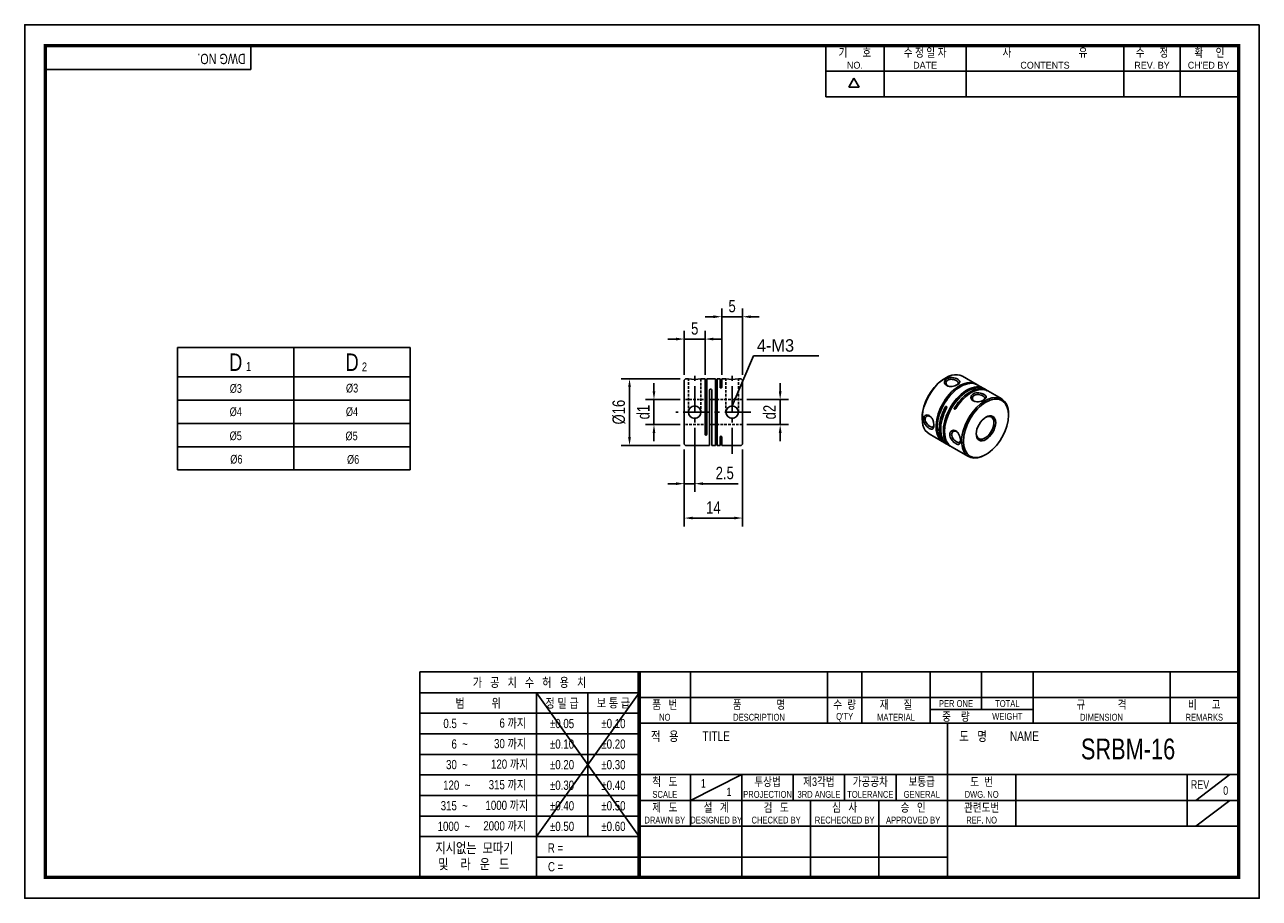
# Model space of a CAD drawing. Header units: millimetres. Extents: x 0 to 297, y 0 to 210.
import ezdxf
from ezdxf.enums import TextEntityAlignment as Align

# ---------------------------------------------------------------- set-up
doc = ezdxf.new("R2010")
doc.units = ezdxf.units.MM
doc.header["$LTSCALE"] = 5
for name, pattern in [('CENTER', [2, 1.25, -0.25, 0.25, -0.25]), ('CENTER2', [1.125, 0.75, -0.125, 0.125, -0.125]), ('DASHED', [0.75, 0.5, -0.25]), ('HIDDEN', [0.375, 0.25, -0.125]), ('HIDDEN2', [0.1875, 0.125, -0.0625]), ('PHANTOM2', [1.25, 0.625, -0.125, 0.125, -0.125, 0.125, -0.125])]:
    doc.linetypes.add(name, pattern=pattern)
doc.layers.get('0').update_dxf_attribs({"linetype": 'CONTINUOUS'})
doc.layers.get('Defpoints').update_dxf_attribs({"linetype": 'CONTINUOUS'})
for name, color, linetype in [('BM', 2, 'CONTINUOUS'), ('C', 1, 'CENTER2'), ('CT', 1, 'CENTER'), ('D', 7, 'CONTINUOUS'), ('DIM', 7, 'CONTINUOUS'), ('H', 3, 'HIDDEN'), ('HD', 4, 'DASHED'), ('P', 4, 'PHANTOM2')]:
    doc.layers.add(name, color=color, linetype=linetype)
doc.styles.get("Standard").update_dxf_attribs({"font": 'Gulim.ttf', "width": 0.8, "height": 3})
doc.dimstyles.new('LIM', dxfattribs={"dimtxt": 2, "dimasz": 2, "dimexe": 2, "dimexo": 1, "dimgap": 1, "dimtad": 1, "dimdec": 3, "dimzin": 9, "dimdsep": 46, "dimtxsty": 'Standard', "dimcen": 3, "dimclrd": 1, "dimclre": 1, "dimadec": 0, "dimazin": 0, "dimtfac": 1, "dimtdec": 3, "dimtmove": 0, "dimatfit": 3, "dimfxl": 0, "dimtolj": 1, "dimtzin": 0, "dimarcsym": 0})

# ---------------------------------------------------------------- blocks, each defined once
blk = doc.blocks.new('*D35')
at = {"layer": 'Defpoints', "color": 0}
for p in [(145.5, 124.87), (158.68, 124.87), (158.68, 108.87)]:
    blk.add_point(p, dxfattribs=at)
at = {"layer": 'DIM', "color": 1, "lineweight": -2}
for p, q in [((157.68, 124.87), (143.5, 124.87)), ((145.5, 110.87), (145.5, 122.87)), ((157.68, 108.87), (143.5, 108.87))]:
    blk.add_line(p, q, dxfattribs=at)
at = {"layer": 'DIM', "color": 1}
for points in [[(145.16, 122.87), (145.83, 122.87), (145.5, 124.87)], [(145.16, 110.87), (145.83, 110.87), (145.5, 108.87)]]:
    blk.add_solid(points, dxfattribs=at)
at = {"layer": 'DIM', "color": 0, "insert": (142.95, 116.87), "char_height": 3, "attachment_point": 5, "rotation": 90}
blk.add_mtext('\\A1;%%c16', dxfattribs=at)
blk = doc.blocks.new('*D36')
at = {"layer": 'Defpoints', "color": 0}
for p in [(151.38, 119.87), (158.68, 119.87), (158.68, 113.87)]:
    blk.add_point(p, dxfattribs=at)
at = {"layer": 'DIM', "color": 1, "lineweight": -2}
for p, q in [((151.38, 121.87), (151.38, 123.87)), ((157.68, 119.87), (149.38, 119.87)), ((151.38, 113.87), (151.38, 119.87)), ((157.68, 113.87), (149.38, 113.87)), ((151.38, 111.87), (151.38, 109.87))]:
    blk.add_line(p, q, dxfattribs=at)
at = {"layer": 'DIM', "color": 1}
for points in [[(151.05, 121.87), (151.71, 121.87), (151.38, 119.87)], [(151.05, 111.87), (151.71, 111.87), (151.38, 113.87)]]:
    blk.add_solid(points, dxfattribs=at)
at = {"layer": 'DIM', "color": 0, "insert": (148.83, 116.87), "char_height": 3, "attachment_point": 5, "rotation": 90}
blk.add_mtext('\\A1;d1', dxfattribs=at)
blk = doc.blocks.new('*D37')
at = {"layer": 'Defpoints', "color": 0}
for p in [(172.68, 108.87), (158.68, 99.67), (158.68, 91.41)]:
    blk.add_point(p, dxfattribs=at)
at = {"layer": 'DIM', "color": 1, "lineweight": -2}
for p, q in [((172.68, 107.87), (172.68, 89.41)), ((158.68, 98.67), (158.68, 89.41)), ((170.68, 91.41), (160.68, 91.41))]:
    blk.add_line(p, q, dxfattribs=at)
at = {"layer": 'DIM', "color": 1}
for points in [[(160.68, 91.74), (160.68, 91.08), (158.68, 91.41)], [(170.68, 91.74), (170.68, 91.08), (172.68, 91.41)]]:
    blk.add_solid(points, dxfattribs=at)
at = {"layer": 'DIM', "color": 0, "insert": (165.68, 93.95), "char_height": 3, "attachment_point": 5}
blk.add_mtext('\\A1;14', dxfattribs=at)
blk = doc.blocks.new('*D38')
at = {"layer": 'Defpoints', "color": 0}
for p in [(158.68, 108.87), (161.18, 108.87), (161.18, 99.67)]:
    blk.add_point(p, dxfattribs=at)
at = {"layer": 'DIM', "color": 1, "lineweight": -2}
for p, q in [((158.68, 107.87), (158.68, 97.67)), ((161.18, 107.87), (161.18, 97.67)), ((156.68, 99.67), (154.68, 99.67)), ((158.68, 99.67), (161.18, 99.67)), ((163.18, 99.67), (171.63, 99.67))]:
    blk.add_line(p, q, dxfattribs=at)
at = {"layer": 'DIM', "color": 1}
for points in [[(156.68, 100.01), (156.68, 99.34), (158.68, 99.67)], [(163.18, 100.01), (163.18, 99.34), (161.18, 99.67)]]:
    blk.add_solid(points, dxfattribs=at)
at = {"layer": 'DIM', "color": 0, "insert": (168.41, 102.21), "char_height": 3, "attachment_point": 5}
blk.add_mtext('\\A1;2.5', dxfattribs=at)
blk = doc.blocks.new('*D39')
at = {"layer": 'Defpoints', "color": 0}
for p in [(167.68, 139.8), (167.68, 124.87), (172.68, 124.87)]:
    blk.add_point(p, dxfattribs=at)
at = {"layer": 'DIM', "color": 1, "lineweight": -2}
for p, q in [((165.68, 139.8), (163.68, 139.8)), ((167.68, 125.87), (167.68, 141.8)), ((172.68, 139.8), (167.68, 139.8)), ((172.68, 125.87), (172.68, 141.8)), ((174.68, 139.8), (176.68, 139.8))]:
    blk.add_line(p, q, dxfattribs=at)
at = {"layer": 'DIM', "color": 1}
for points in [[(165.68, 140.13), (165.68, 139.47), (167.68, 139.8)], [(174.68, 140.13), (174.68, 139.47), (172.68, 139.8)]]:
    blk.add_solid(points, dxfattribs=at)
at = {"layer": 'DIM', "color": 0, "insert": (170.18, 142.34), "char_height": 3, "attachment_point": 5}
blk.add_mtext('\\A1;5', dxfattribs=at)
blk = doc.blocks.new('*D40')
at = {"layer": 'Defpoints', "color": 0}
for p in [(172.68, 119.87), (181.74, 119.87), (172.68, 113.87)]:
    blk.add_point(p, dxfattribs=at)
at = {"layer": 'DIM', "color": 1, "lineweight": -2}
for p, q in [((181.74, 121.87), (181.74, 123.87)), ((173.68, 119.87), (183.74, 119.87)), ((181.74, 113.87), (181.74, 119.87)), ((173.68, 113.87), (183.74, 113.87)), ((181.74, 111.87), (181.74, 109.87))]:
    blk.add_line(p, q, dxfattribs=at)
at = {"layer": 'DIM', "color": 1}
for points in [[(181.41, 121.87), (182.08, 121.87), (181.74, 119.87)], [(181.41, 111.87), (182.08, 111.87), (181.74, 113.87)]]:
    blk.add_solid(points, dxfattribs=at)
at = {"layer": 'DIM', "color": 0, "insert": (179.2, 116.87), "char_height": 3, "attachment_point": 5, "rotation": 90}
blk.add_mtext('\\A1;d2', dxfattribs=at)
blk = doc.blocks.new('*D41')
at = {"layer": 'Defpoints', "color": 0}
for p in [(158.68, 134.43), (158.68, 124.87), (163.68, 124.87)]:
    blk.add_point(p, dxfattribs=at)
at = {"layer": 'DIM', "color": 1, "lineweight": -2}
for p, q in [((156.68, 134.43), (154.68, 134.43)), ((158.68, 125.87), (158.68, 136.43)), ((163.68, 134.43), (158.68, 134.43)), ((163.68, 125.87), (163.68, 136.43)), ((165.68, 134.43), (167.68, 134.43))]:
    blk.add_line(p, q, dxfattribs=at)
at = {"layer": 'DIM', "color": 1}
for points in [[(156.68, 134.77), (156.68, 134.1), (158.68, 134.43)], [(165.68, 134.77), (165.68, 134.1), (163.68, 134.43)]]:
    blk.add_solid(points, dxfattribs=at)
at = {"layer": 'DIM', "color": 0, "insert": (161.18, 136.97), "char_height": 3, "attachment_point": 5}
blk.add_mtext('\\A1;5', dxfattribs=at)

msp = doc.modelspace()

# ---------------------------------------------------------------- linework, layer by layer
for p, q in [((54.437, 199.2323), (54.437, 205)), ((192.7139, 192.6407), (192.7139, 205)), ((206.7211, 192.6407), (206.7211, 205)), ((226.4959, 192.6407), (226.4959, 205)), ((264.3976, 192.6407), (264.3976, 205)), ((277.9928, 192.6407), (277.9928, 205)), ((54.437, 199.2323), (5, 199.2323)), ((192.7139, 198.8204), (291.588, 198.8204)), ((198.2565, 194.9765), (199.4924, 197.1172)), ((200.7283, 194.9765), (199.4924, 197.1172)), ((200.7283, 194.9765), (198.2565, 194.9765)), ((192.7139, 192.6407), (291.588, 192.6407)), ((36.7618, 132.3655), (36.7618, 102.9655)), ((36.7618, 132.3655), (92.7618, 132.3655)), ((92.7618, 132.3655), (92.7618, 102.9655)), ((36.7618, 102.9655), (92.7618, 102.9655)), ((95.0758, 54.437), (95.0758, 5)), ((147.8086, 54.437), (95.0758, 54.437)), ((292, 54.437), (147.8086, 54.437)), ((147.8086, 54.437), (147.8086, 5)), ((160.1679, 54.437), (160.1679, 42.0778)), ((193.1259, 54.437), (193.1259, 42.0778)), ((201.3654, 54.437), (201.3654, 42.0778)), ((217.8444, 54.437), (217.8444, 42.0778)), ((230.2037, 54.437), (230.2037, 45.3736)), ((242.563, 54.437), (242.563, 42.0778)), ((275.521, 54.437), (275.521, 42.0778)), ((147.8086, 49.4295), (95.0758, 49.4295)), ((147.8086, 49.4295), (123.0901, 14.8235)), ((123.0901, 49.4295), (147.8086, 14.8235)), ((123.0901, 49.4295), (123.0901, 5)), ((135.4493, 49.4295), (135.4493, 14.8235)), ((147.8086, 48.2574), (292, 48.2574)), ((217.8444, 45.3736), (242.563, 45.3736)), ((147.8086, 44.4858), (95.0758, 44.4858)), ((147.8086, 42.0778), (292, 42.0778)), ((221.9642, 5), (221.9642, 42.0778)), ((147.8086, 39.5421), (95.0758, 39.5421)), ((147.8086, 34.5984), (95.0758, 34.5984)), ((147.8086, 29.7185), (292, 29.7185)), ((160.1679, 23.5389), (172.5271, 29.7185)), ((160.1679, 29.7185), (160.1679, 17.3593)), ((172.5271, 29.7185), (172.5271, 5)), ((184.8864, 29.7185), (184.8864, 23.5389)), ((197.2457, 29.7185), (197.2457, 23.5389)), ((209.6049, 29.7185), (209.6049, 23.5389)), ((238.4432, 29.7185), (238.4432, 17.3593)), ((279.6407, 29.7185), (279.6407, 17.3593)), ((281.7006, 23.5389), (289.9401, 29.7185)), ((147.8086, 29.6547), (95.0758, 29.6547)), ((147.8086, 24.711), (95.0758, 24.711)), ((147.8086, 23.5389), (221.9642, 23.5389)), ((189.0061, 23.5389), (189.0061, 5)), ((205.4852, 23.5389), (205.4852, 5)), ((221.9642, 23.5389), (292, 23.5389)), ((281.7006, 17.3593), (289.9401, 23.5389)), ((147.8086, 19.7673), (95.0758, 19.7673)), ((147.8086, 17.3593), (292, 17.3593)), ((147.8086, 14.8235), (95.0758, 14.8235)), ((147.8086, 9.8798), (123.0901, 9.8798)), ((147.8086, 9.8798), (221.9642, 9.8798))]:
    msp.add_line(p, q)
at = {"color": 4}
for p, q in [((64.7618, 132.3655), (64.7618, 102.9655)), ((36.7618, 125.3655), (92.7618, 125.3655))]:
    msp.add_line(p, q, dxfattribs=at)
at = {"color": 1}
for p, q in [((36.7618, 119.7655), (92.7618, 119.7655)), ((36.7618, 114.1655), (92.7618, 114.1655)), ((36.7618, 108.5655), (92.7618, 108.5655))]:
    msp.add_line(p, q, dxfattribs=at)
msp.add_lwpolyline([(297, 210), (0, 210), (0, 0), (297, 0)], close=True)
msp.add_lwpolyline([(292, 205, 0.8, 0.8, 0), (5, 205, 0.8, 0.8, 0), (5, 5, 0.8, 0.8, 0), (292, 5, 0.8, 0.8, 0)], format="xyseb", close=True)
at = {"const_width": 0.824}
msp.add_lwpolyline([(147.8086, 5), (147.8086, 54.437)], dxfattribs=at)
at = {"layer": 'BM', "linetype": 'Continuous'}
for p, q in [((158.9763, 124.8667), (158.6763, 124.5667)), ((159.6763, 124.8667), (158.9763, 124.8667)), ((163.6763, 124.8667), (162.6724, 124.8667)), ((163.6763, 111.5667), (163.6763, 124.8667)), ((164.0763, 111.5667), (164.0763, 124.8667)), ((166.1763, 124.8667), (164.0763, 124.8667)), ((166.1763, 124.8667), (166.1763, 108.8667)), ((166.5763, 124.8667), (166.5763, 108.8667)), ((167.2763, 124.8667), (166.5763, 124.8667)), ((167.2763, 124.8667), (167.2763, 122.8592)), ((168.6802, 124.8667), (167.6763, 124.8667)), ((167.6763, 124.8667), (167.6763, 122.8592)), ((172.3763, 124.8667), (171.6763, 124.8667)), ((172.3763, 124.8667), (172.6763, 124.5667)), ((221.5599, 125.1047), (221.3477, 124.9823)), ((228.8833, 123.5822), (225.5599, 125.501)), ((158.6763, 124.5667), (158.6763, 109.1667)), ((164.7763, 122.1667), (164.7763, 108.8667)), ((165.0763, 122.3667), (164.9763, 122.3667)), ((165.2763, 122.1667), (165.2763, 108.8667)), ((172.6763, 124.5667), (172.6763, 109.1667)), ((231.4289, 122.1125), (229.1661, 123.4189)), ((230.3987, 122.6338), (230.3987, 122.6899)), ((235.0351, 120.0304), (231.7117, 121.9492)), ((221.6946, 118.2423), (221.4238, 118.0859)), ((221.7653, 118.2015), (221.6946, 118.2423)), ((223.6812, 117.9134), (223.6812, 117.6007)), ((236.692, 116.1233), (236.692, 116.3682)), ((215.903, 115.5517), (215.903, 115.3068)), ((167.2763, 110.8742), (167.2763, 108.8667)), ((167.6763, 110.8742), (167.6763, 108.8667)), ((217.5599, 111.6446), (221.6611, 109.2767)), ((220.6459, 109.8801), (220.6945, 109.9082)), ((158.9763, 108.8667), (158.6763, 109.1667)), ((158.9763, 108.8667), (164.7763, 108.8667)), ((165.2763, 108.8667), (166.1763, 108.8667)), ((166.5763, 108.8667), (167.2763, 108.8667)), ((167.6763, 108.8667), (172.3763, 108.8667)), ((172.6763, 109.1667), (172.3763, 108.8667)), ((222.0146, 109.0726), (222.651, 108.7052)), ((222.9339, 108.5419), (227.0351, 106.174)), ((231.0351, 106.5703), (231.2472, 106.6927))]:
    msp.add_line(p, q, dxfattribs=at)
for centre in [(161.1763, 116.8667), (170.1763, 116.8667)]:
    msp.add_circle(centre, 1.5, dxfattribs=at)
for centre, radius, start, end in [((161.1764, 132.7281), 8.0033, 259.197114, 280.801078), ((170.1763, 132.7281), 8.0033, 259.198922, 280.802886), ((164.9763, 122.1667), 0.2, 90, 180), ((165.0763, 122.1667), 0.2, 0, 90), ((163.8763, 111.5667), 0.2, 180, 0)]:
    msp.add_arc(centre, radius, start, end, dxfattribs=at)
for centre, major_axis, start_param, end_param in [((221.5599, 118.5728), (-4, -6.9282), 3.14159265, 6.28318531), ((221.3477, 118.6952), (3.85, 6.6684), 0.78539816, 2.35619449), ((224.8833, 116.654), (-4, -6.9282), 3.10622994, 6.22193851), ((225.1661, 116.4907), (-4, -6.9282), 3.14159265, 6.22193851), ((226.651, 115.6334), (4, 6.9282), 0.0612468, 3.17695536), ((226.9339, 115.4701), (4, 6.9282), 0.0612468, 3.14159265), ((227.4289, 115.1843), (-4, -6.9282), 3.10622994, 4.65114218), ((227.7117, 115.021), (-4, -6.9282), 3.14159265, 4.65114218), ((231.0351, 113.1022), (4, 6.9282), 0, 3.92699082), ((231.0351, 113.1022), (4, 6.9282), 5.49778714, 6.28318531), ((225.6611, 116.2049), (4, 6.9282), 1.63204313, 3.18580123), ((226.0146, 116.0008), (4, 6.9282), 1.63204313, 3.14159265), ((231.0351, 113.1022), (-1.5, -2.5981), 0, 3.87816325), ((231.0351, 113.1022), (-1.5, -2.5981), 5.54661471, 6.28318531)]:
    msp.add_ellipse(centre, major_axis=major_axis, ratio=0.57735027, start_param=start_param, end_param=end_param, dxfattribs=at)
for major_axis in [(-3.85, -6.6684), (1.65, 2.8579)]:
    msp.add_ellipse((231.2472, 112.9798), major_axis=major_axis, ratio=0.57735027, dxfattribs=at)
for points, knots in [([(221.8427, 124.9414), (222.0166, 125.0417), (222.4226, 125.1882), (223.1465, 125.202), (223.8682, 125.0638), (224.4685, 124.7982), (224.881, 124.4791), (224.9931, 124.1363), (224.8502, 123.7871), (224.4181, 123.4646), (223.8087, 123.1855), (223.0843, 123.0339), (222.3624, 123.0248), (221.7618, 123.2352), (221.3492, 123.6094), (221.2381, 124.0999), (221.3808, 124.5872), (221.6688, 124.8411), (221.8427, 124.9414)], [0, 0, 0, 0, 0.06339657, 0.12653207, 0.1888565, 0.24994303, 0.31101904, 0.37339978, 0.43651757, 0.49999721, 0.5633916, 0.62653087, 0.68890406, 0.75008193, 0.81106158, 0.87344527, 0.93660531, 1, 1, 1, 1]), ([(224.287, 123.4187), (224.4961, 123.5613), (224.7548, 123.9018), (224.2905, 124.4221), (223.1155, 124.8354), (222.3319, 124.734), (222.0548, 124.574)], [0.517728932, 0.517728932, 0.517728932, 0.517728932, 0.625056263, 0.750053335, 0.874992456, 1, 1, 1, 1]), ([(166.1763, 122.8592), (166.1763, 122.8369), (166.1811, 122.8142), (166.1907, 122.7925), (166.1999, 122.7718), (166.2136, 122.7516), (166.2321, 122.7338), (166.2456, 122.7207), (166.2621, 122.7086), (166.281, 122.699), (166.296, 122.6913), (166.313, 122.6851), (166.3308, 122.6812), (166.3454, 122.6779), (166.361, 122.6762), (166.3763, 122.6762), (166.3944, 122.6762), (166.4127, 122.6786), (166.4297, 122.683), (166.4465, 122.6874), (166.4623, 122.6939), (166.4765, 122.7015), (166.4961, 122.7122), (166.5129, 122.7254), (166.5265, 122.7397), (166.5447, 122.7588), (166.5577, 122.7803), (166.5659, 122.8021), (166.5728, 122.8208), (166.5763, 122.8402), (166.5763, 122.8592)], [0, 0, 0, 0, 0.136587, 0.136587, 0.136587, 0.26691147, 0.26691147, 0.26691147, 0.36219813, 0.36219813, 0.36219813, 0.43799229, 0.43799229, 0.43799229, 0.49995035, 0.49995035, 0.49995035, 0.57323151, 0.57323151, 0.57323151, 0.64593793, 0.64593793, 0.64593793, 0.74749572, 0.74749572, 0.74749572, 0.88369555, 0.88369555, 0.88369555, 1, 1, 1, 1]), ([(167.6763, 122.8592), (167.6763, 122.8369), (167.6715, 122.8142), (167.6619, 122.7925), (167.6528, 122.7718), (167.639, 122.7516), (167.6206, 122.7338), (167.607, 122.7207), (167.5906, 122.7086), (167.5717, 122.699), (167.5566, 122.6913), (167.5397, 122.6851), (167.5218, 122.6812), (167.5072, 122.6779), (167.4917, 122.6762), (167.4763, 122.6762), (167.4582, 122.6762), (167.4399, 122.6786), (167.423, 122.683), (167.4062, 122.6874), (167.3903, 122.6939), (167.3762, 122.7015), (167.3566, 122.7122), (167.3397, 122.7254), (167.3262, 122.7397), (167.308, 122.7588), (167.2949, 122.7803), (167.2868, 122.8021), (167.2798, 122.8208), (167.2763, 122.8402), (167.2763, 122.8592)], [0, 0, 0, 0, 0.136587, 0.136587, 0.136587, 0.26691147, 0.26691147, 0.26691147, 0.36219813, 0.36219813, 0.36219813, 0.43799229, 0.43799229, 0.43799229, 0.49995035, 0.49995035, 0.49995035, 0.57323151, 0.57323151, 0.57323151, 0.64593793, 0.64593793, 0.64593793, 0.74749572, 0.74749572, 0.74749572, 0.88369555, 0.88369555, 0.88369555, 1, 1, 1, 1]), ([(222.0548, 124.574), (221.7777, 124.414), (221.4534, 123.8758), (221.8063, 123.2874), (222.1561, 123.1221), (222.2118, 123.1006)], [0, 0, 0, 0, 0.125014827, 0.24990684, 0.27208868, 0.27208868, 0.27208868, 0.27208868]), ([(230.3987, 122.6899), (230.4165, 122.682), (230.4379, 122.6719), (230.4616, 122.66), (230.4841, 122.6487), (230.5094, 122.6356), (230.5361, 122.6213), (230.5557, 122.6109), (230.5764, 122.5996), (230.597, 122.5882), (230.6134, 122.5791), (230.6301, 122.5698), (230.6456, 122.561), (230.6584, 122.5538), (230.6707, 122.5468), (230.6815, 122.5405), (230.6943, 122.5331), (230.7055, 122.5266), (230.7141, 122.5214), (230.7227, 122.5162), (230.7291, 122.5122), (230.7333, 122.5093), (230.7392, 122.5054), (230.741, 122.5036), (230.7397, 122.5034), (230.738, 122.5031), (230.7306, 122.5057), (230.7193, 122.5104), (230.7096, 122.5144), (230.6968, 122.5199), (230.6815, 122.5266)], [0, 0, 0, 0, 0.136587, 0.136587, 0.136587, 0.26691147, 0.26691147, 0.26691147, 0.36219813, 0.36219813, 0.36219813, 0.43799229, 0.43799229, 0.43799229, 0.49995035, 0.49995035, 0.49995035, 0.57323151, 0.57323151, 0.57323151, 0.64593793, 0.64593793, 0.64593793, 0.74749572, 0.74749572, 0.74749572, 0.88369555, 0.88369555, 0.88369555, 1, 1, 1, 1]), ([(230.7523, 119.7975), (230.5785, 119.6972), (230.1725, 119.5114), (229.4484, 119.3598), (228.727, 119.3501), (228.1265, 119.5605), (227.7139, 119.9348), (227.6019, 120.4255), (227.7447, 120.9129), (228.1771, 121.2941), (228.7867, 121.5143), (229.511, 121.5277), (230.2327, 121.3891), (230.8331, 121.1236), (231.2459, 120.8045), (231.3569, 120.4618), (231.2139, 120.1127), (230.9261, 119.8979), (230.7523, 119.7975)], [0, 0, 0, 0, 0.06339102, 0.1265476, 0.18886347, 0.24990677, 0.31102081, 0.37346202, 0.43655673, 0.49999568, 0.56343071, 0.62659312, 0.6889059, 0.75004568, 0.81106858, 0.87346082, 0.93659975, 1, 1, 1, 1]), ([(230.6511, 119.7446), (230.86, 119.8871), (231.1186, 120.2274), (230.6551, 120.7475), (229.48, 121.1612), (228.3041, 121.0091), (227.817, 120.2012), (228.1709, 119.6124), (228.5216, 119.4472), (228.5774, 119.4256)], [0.017757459, 0.017757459, 0.017757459, 0.017757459, 0.125007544, 0.249946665, 0.374943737, 0.500004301, 0.624999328, 0.75009316, 0.772301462, 0.772301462, 0.772301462, 0.772301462]), ([(216.1859, 115.1435), (216.1859, 115.3441), (216.2621, 115.7202), (216.6121, 116.0879), (217.0926, 116.2369), (217.6228, 116.0668), (218.1054, 115.6522), (218.4583, 115.0227), (218.6893, 114.3194), (218.7525, 113.652), (218.6895, 113.1163), (218.4586, 112.8179), (218.1056, 112.7435), (217.6231, 112.9409), (217.0927, 113.3281), (216.6123, 113.8839), (216.2617, 114.5179), (216.1858, 114.9428), (216.1859, 115.1435)], [0, 0, 0, 0, 0.06339657, 0.12653207, 0.1888565, 0.24994303, 0.31101904, 0.37339978, 0.43651757, 0.49999721, 0.5633916, 0.62653087, 0.68890406, 0.75008193, 0.81106158, 0.87344527, 0.93660531, 1, 1, 1, 1]), ([(217.9654, 115.7437), (217.9188, 115.7813), (217.6005, 116.002), (216.9141, 116.0136), (216.6101, 115.4634), (216.6101, 115.1435)], [0.727785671, 0.727785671, 0.727785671, 0.727785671, 0.750053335, 0.874992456, 1, 1, 1, 1]), ([(221.4238, 118.0859), (221.4529, 118.1409), (221.4932, 118.1889), (221.5905, 118.2535), (221.6502, 118.2679), (221.6946, 118.2423)], [0, 0, 0, 0, 0.5, 0.5, 1, 1, 1, 1]), ([(221.7653, 118.2015), (221.8097, 118.1758), (221.8281, 118.1168), (221.8249, 117.9972), (221.8065, 117.9367), (221.7773, 117.8818)], [0, 0, 0, 0, 0.5, 0.5, 1, 1, 1, 1]), ([(223.964, 117.7501), (223.9462, 117.7216), (223.9249, 117.6947), (223.9012, 117.6711), (223.8786, 117.6487), (223.8533, 117.6288), (223.8266, 117.6139), (223.8071, 117.603), (223.7863, 117.5946), (223.7657, 117.5903), (223.7493, 117.5868), (223.7327, 117.586), (223.7171, 117.5883), (223.7043, 117.5903), (223.6921, 117.5944), (223.6812, 117.6007), (223.6684, 117.6081), (223.6572, 117.6186), (223.6486, 117.631), (223.64, 117.6434), (223.6336, 117.6579), (223.6294, 117.6732), (223.6235, 117.6946), (223.6217, 117.7181), (223.623, 117.7416), (223.6248, 117.7731), (223.6321, 117.8056), (223.6434, 117.8365), (223.6532, 117.8631), (223.666, 117.8891), (223.6812, 117.9134)], [0, 0, 0, 0, 0.136587, 0.136587, 0.136587, 0.26691147, 0.26691147, 0.26691147, 0.36219813, 0.36219813, 0.36219813, 0.43799229, 0.43799229, 0.43799229, 0.49995035, 0.49995035, 0.49995035, 0.57323151, 0.57323151, 0.57323151, 0.64593793, 0.64593793, 0.64593793, 0.74749572, 0.74749572, 0.74749572, 0.88369555, 0.88369555, 0.88369555, 1, 1, 1, 1]), ([(216.6101, 115.1435), (216.6101, 114.8235), (216.914, 114.0943), (217.8596, 113.2833), (218.5422, 113.1413), (218.7077, 113.5355), (218.7267, 113.7875)], [0, 0, 0, 0, 0.125014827, 0.24990684, 0.375000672, 0.482187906, 0.482187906, 0.482187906, 0.482187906]), ([(166.5763, 110.8742), (166.5763, 110.8965), (166.5715, 110.9193), (166.5619, 110.9409), (166.5528, 110.9616), (166.539, 110.9818), (166.5206, 110.9997), (166.507, 111.0128), (166.4906, 111.0248), (166.4717, 111.0344), (166.4566, 111.0421), (166.4397, 111.0483), (166.4218, 111.0523), (166.4072, 111.0555), (166.3917, 111.0572), (166.3763, 111.0572), (166.3582, 111.0572), (166.3399, 111.0548), (166.323, 111.0504), (166.3062, 111.046), (166.2903, 111.0396), (166.2762, 111.0319), (166.2566, 111.0213), (166.2397, 111.008), (166.2262, 110.9937), (166.208, 110.9746), (166.1949, 110.9531), (166.1868, 110.9313), (166.1798, 110.9126), (166.1763, 110.8933), (166.1763, 110.8742)], [0, 0, 0, 0, 0.136587, 0.136587, 0.136587, 0.26691147, 0.26691147, 0.26691147, 0.36219813, 0.36219813, 0.36219813, 0.43799229, 0.43799229, 0.43799229, 0.49995035, 0.49995035, 0.49995035, 0.57323151, 0.57323151, 0.57323151, 0.64593793, 0.64593793, 0.64593793, 0.74749572, 0.74749572, 0.74749572, 0.88369555, 0.88369555, 0.88369555, 1, 1, 1, 1]), ([(167.2763, 110.8742), (167.2763, 110.8965), (167.2811, 110.9193), (167.2907, 110.9409), (167.2999, 110.9616), (167.3136, 110.9818), (167.3321, 110.9997), (167.3456, 111.0128), (167.3621, 111.0248), (167.381, 111.0344), (167.396, 111.0421), (167.413, 111.0483), (167.4308, 111.0523), (167.4454, 111.0555), (167.461, 111.0572), (167.4763, 111.0572), (167.4944, 111.0572), (167.5127, 111.0548), (167.5297, 111.0504), (167.5465, 111.046), (167.5623, 111.0396), (167.5765, 111.0319), (167.5961, 111.0213), (167.6129, 111.008), (167.6265, 110.9937), (167.6447, 110.9746), (167.6577, 110.9531), (167.6659, 110.9313), (167.6728, 110.9126), (167.6763, 110.8933), (167.6763, 110.8742)], [0, 0, 0, 0, 0.136587, 0.136587, 0.136587, 0.26691147, 0.26691147, 0.26691147, 0.36219813, 0.36219813, 0.36219813, 0.43799229, 0.43799229, 0.43799229, 0.49995035, 0.49995035, 0.49995035, 0.57323151, 0.57323151, 0.57323151, 0.64593793, 0.64593793, 0.64593793, 0.74749572, 0.74749572, 0.74749572, 0.88369555, 0.88369555, 0.88369555, 1, 1, 1, 1]), ([(225.0954, 109.9996), (225.0954, 109.7989), (225.0533, 109.4422), (224.8226, 109.1438), (224.4702, 109.0688), (223.9878, 109.2662), (223.4574, 109.6535), (222.9764, 110.2094), (222.6257, 110.8436), (222.5117, 111.4814), (222.6259, 112.0464), (222.9764, 112.4139), (223.4572, 112.562), (223.9873, 112.3923), (224.4702, 111.9778), (224.8224, 111.3477), (225.0533, 110.6447), (225.0954, 110.2003), (225.0954, 109.9996)], [0, 0, 0, 0, 0.06339102, 0.1265476, 0.18886347, 0.24990677, 0.31102081, 0.37346202, 0.43655673, 0.49999568, 0.56343071, 0.62659312, 0.6889059, 0.75004568, 0.81106858, 0.87346082, 0.93659975, 1, 1, 1, 1]), ([(224.3308, 112.0683), (224.2839, 112.1063), (223.9654, 112.3276), (223.2783, 112.3397), (222.822, 111.5142), (223.2782, 110.4196), (224.2241, 109.6087), (224.9063, 109.4674), (225.0717, 109.8614), (225.0907, 110.1136)], [0.227574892, 0.227574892, 0.227574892, 0.227574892, 0.249946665, 0.374943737, 0.500004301, 0.624999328, 0.75009316, 0.874985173, 0.982235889, 0.982235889, 0.982235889, 0.982235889]), ([(220.9288, 109.7168), (220.9446, 109.7054), (220.9572, 109.6959), (220.9658, 109.6891), (220.9739, 109.6827), (220.9785, 109.6786), (220.9781, 109.6777), (220.9777, 109.6771), (220.9746, 109.6782), (220.9681, 109.6814), (220.9629, 109.684), (220.9553, 109.6881), (220.9454, 109.6936), (220.9374, 109.6981), (220.9276, 109.7036), (220.9168, 109.7099), (220.904, 109.7173), (220.8893, 109.7259), (220.8742, 109.7348), (220.8592, 109.7437), (220.8434, 109.7531), (220.8281, 109.7624), (220.8067, 109.7753), (220.7854, 109.7884), (220.7657, 109.8007), (220.7393, 109.8172), (220.7148, 109.8329), (220.6937, 109.8471), (220.6755, 109.8592), (220.6594, 109.8703), (220.6459, 109.8801)], [0, 0, 0, 0, 0.136587, 0.136587, 0.136587, 0.26691147, 0.26691147, 0.26691147, 0.36219813, 0.36219813, 0.36219813, 0.43799229, 0.43799229, 0.43799229, 0.49995035, 0.49995035, 0.49995035, 0.57323151, 0.57323151, 0.57323151, 0.64593793, 0.64593793, 0.64593793, 0.74749572, 0.74749572, 0.74749572, 0.88369555, 0.88369555, 0.88369555, 1, 1, 1, 1])]:
    msp.add_open_spline(points, degree=3, knots=knots, dxfattribs=at)
at = {"layer": 'C'}
msp.add_line((147.8086, 49.4295), (147.8086, 49.3961), dxfattribs=at)
at = {"layer": 'CT'}
for p, q in [((161.1763, 106.8667), (161.1763, 126.8667)), ((170.1763, 106.8667), (170.1763, 126.8667)), ((174.6763, 116.8667), (156.6763, 116.8667))]:
    msp.add_line(p, q, dxfattribs=at)
at = {"layer": 'H'}
msp.add_line((147.8086, 49.3128), (147.8086, 49.2711), dxfattribs=at)
at = {"layer": 'HD', "linetype": 'HIDDEN2'}
for p, q in [((159.6763, 116.8667), (159.6763, 124.8667)), ((162.6762, 124.8667), (162.6763, 116.8667)), ((168.6763, 116.8667), (168.6765, 124.8667)), ((171.6763, 116.8667), (171.6763, 124.8667)), ((172.6763, 119.8667), (158.6763, 119.8667)), ((172.6763, 113.8667), (158.6763, 113.8667))]:
    msp.add_line(p, q, dxfattribs=at)
at = {"layer": 'P'}
msp.add_line((147.8086, 49.221), (147.8086, 49.1627), dxfattribs=at)

# ---------------------------------------------------------------- texts
at = {"color": 0}
for s, insert, char_height, width, attachment_point in [('D', (50.7618, 128.8655), 4.2, 28, 5), ('D', (78.7618, 128.8655), 4.2, 28, 5), ('1', (53.2576, 128.8904), 2.1, 6.3, 1), ('2', (81.128, 128.8099), 2.1, 3.36, 1), ('%%c3', (50.7969, 122.5186), 2.1, 28, 5), ('%%c3', (78.7584, 122.5993), 2.1, 28, 5), ('%%c4', (50.7799, 116.9236), 2.1, 28, 5), ('%%c4', (78.7327, 116.9372), 2.1, 28, 5), ('%%c5', (50.7708, 111.1402), 2.1, 28, 5), ('%%c5', (78.6359, 111.1052), 2.1, 28, 5), ('%%c6', (50.9178, 105.5058), 2.1, 28, 5), ('%%c6', (79.0104, 105.4664), 2.1, 28, 5)]:
    msp.add_mtext(s, dxfattribs=dict(at, insert=insert, char_height=char_height, width=width, attachment_point=attachment_point))
at = {"layer": 'D', "width": 0.8}
for s, height, p in [('확     인', 2.05988, (284.9964, 203.3521)), ('기      호', 2.05988, (199.7175, 203.3521)), ('수 정 일 자', 2.05988, (216.6085, 203.3521)), ('사                           유', 2.059877, (245.4468, 203.3521)), ('수      정', 2.05988, (271.1952, 203.3521)), ('가   공   치   수   허   용   치', 2.224667, (121.4422, 51.9333)), ('범          위', 2.224667, (109.0829, 46.9576)), ('정 밀 급', 2.22467, (129.2697, 46.9576)), ('보 통 급', 2.22467, (141.629, 46.9576)), ('품   번', 2.05988, (153.9882, 46.6095)), ('품              명', 2.059877, (176.6469, 46.6095)), ('수  량', 2.05988, (197.2457, 46.6095)), ('재      질', 2.05988, (209.6049, 46.6095)), ('PER ONE', 1.6479, (224.0241, 46.8155)), ('TOTAL', 1.6479, (236.3833, 46.8155)), ('규             격', 2.059877, (259.042, 46.6095)), ('비      고', 2.05988, (283.7605, 46.6095)), ('NO', 1.6479, (153.9882, 43.5197)), ('DESCRIPTION', 1.647902, (176.6469, 43.5197)), ("Q'TY", 1.6479, (197.2457, 43.5197)), ('MATERIAL', 1.6479, (209.6049, 43.5197)), ('중    량', 2.05988, (224.0241, 43.7257)), ('WEIGHT', 1.6479, (236.3833, 43.7257)), ('DIMENSION', 1.6479, (259.042, 43.5197)), ('REMARKS', 1.6479, (283.7605, 43.5197)), ('%%p0.05', 2.22467, (129.2697, 42.0139)), ('%%p0.10', 2.22467, (141.629, 42.0139)), ('%%p0.10', 2.22467, (129.2697, 37.0702)), ('%%p0.20', 2.22467, (141.629, 37.0702)), ('적   용', 2.30706, (153.9882, 38.988)), ('TITLE', 2.30706, (166.3475, 38.988)), ('도   명', 2.30706, (228.1438, 38.988)), ('NAME', 2.30706, (240.5031, 38.988)), ('SRBM-16', 5, (265.4275, 35.8982)), ('%%p0.20', 2.22467, (129.2697, 32.1265)), ('%%p0.30', 2.22467, (141.629, 32.1265)), ('%%p0.30', 2.22467, (129.2697, 27.1828)), ('%%p0.40', 2.22467, (141.629, 27.1828)), ('척   도', 2.05988, (153.9882, 28.0706)), ('1', 2.0599, (163.2577, 27.6586)), ('1', 2.0599, (169.4373, 25.5988)), ('투상법', 2.05988, (178.7068, 28.0706)), ('제3각법', 2.05988, (191.066, 28.0706)), ('가공공차', 2.05988, (203.4253, 28.0706)), ('보통급', 2.05988, (215.7845, 28.0706)), ('도  번', 2.05988, (230.2037, 28.0706)), ('REV', 2.05988, (282.7306, 27.3497)), ('0', 2.0599, (288.9102, 25.9078)), ('%%p0.40', 2.22467, (129.2697, 22.2391)), ('%%p0.50', 2.22467, (141.629, 22.2391)), ('SCALE', 1.6479, (153.9882, 24.9808)), ('PROJECTION', 1.6479, (178.7068, 24.9808)), ('3RD ANGLE', 1.6479, (191.066, 24.9808)), ('TOLERANCE', 1.6479, (203.4253, 24.9808)), ('GENERAL', 1.6479, (215.7845, 24.9808)), ('DWG. NO', 1.6479, (230.2037, 24.9808)), ('제   도', 2.05988, (153.9882, 21.891)), ('설   계', 2.05988, (166.3475, 21.891)), ('검   도', 2.05988, (180.7666, 21.891)), ('심   사', 2.05988, (197.2457, 21.891)), ('승   인', 2.05988, (213.7247, 21.891)), ('관련도번', 2.05988, (230.2037, 21.891)), ('%%p0.50', 2.22467, (129.2697, 17.2954)), ('%%p0.60', 2.22467, (141.629, 17.2954)), ('REF. NO', 1.6479, (230.2037, 18.8012))]:
    msp.add_text(s, height=height, dxfattribs=at).set_placement(p, align=Align.MIDDLE)
msp.add_text('DWG NO.', height=2.47185, rotation=180, dxfattribs=at).set_placement((53.1681, 203.0007))
at = {"layer": 'D'}
for s, p in [('NO.', (199.7175, 200.2623)), ('DATE', (216.6085, 200.2623)), ('CONTENTS', (245.4468, 200.2623)), ('REV. BY', (271.1952, 200.2623)), ("CH'ED BY", (284.7904, 200.2623))]:
    msp.add_text(s, height=1.6479, dxfattribs=at).set_placement(p, align=Align.MIDDLE)
at = {"layer": 'D', "width": 0.8}
for s, height, p in [('DRAWN BY', 1.6479, (153.9882, 17.9772)), ('DESIGNED BY', 1.647902, (166.3475, 17.9772)), ('CHECKED BY', 1.6479, (180.7666, 17.9772)), ('RECHECKED BY', 1.647902, (197.2457, 17.9772)), ('APPROVED BY', 1.647902, (213.7247, 17.9772))]:
    msp.add_text(s, height=height, dxfattribs=at).set_placement(p, align=Align.CENTER)
at = {"layer": 'D', "linetype": 'ByBlock', "width": 0.8}
for s, height, p in [('지시없는  모따기', 2.47185, (98.783, 10.8675)), ('및    라   운   드', 2.471852, (99.4623, 6.9968))]:
    msp.add_text(s, height=height, dxfattribs=at).set_placement(p)
at = {"layer": 'D', "width": 0.8}
for s, p in [('R = ', (125.8389, 10.9999)), ('C = ', (125.878, 6.4776))]:
    msp.add_text(s, height=2.22467, dxfattribs=at).set_placement(p)
at = {"layer": 'D', "char_height": 2.22467, "attachment_point": 6}
for s, insert, width in [('0.5  ~', (106.6111, 42.0139), 8.231062), ('6 까지', (120.6182, 42.0139), 9.803532), ('30 까지', (120.6182, 37.0702), 9.803491), ('6  ~', (106.6111, 37.0702), 8.231022), ('30  ~', (106.6111, 32.1265), 8.231022), ('120 까지', (121.1758, 32.1265), 12.652424), ('120  ~', (107.1976, 27.1828), 8.937991), ('315 까지', (120.6182, 27.1828), 12.097781), ('1000 까지', (121.1426, 22.2391), 13.382285), ('315  ~', (106.6111, 22.2391), 9.885083), ('1000  ~', (107.1704, 17.2954), 14.528725), ('2000 까지', (120.6182, 17.2954), 12.974319)]:
    msp.add_mtext(s, dxfattribs=dict(at, insert=insert, width=width))
at = {"layer": 'DIM'}
msp.add_text('4-M3', height=3, dxfattribs=at).set_placement((176.1475, 131.3977))

# ---------------------------------------------------------------- dimensions: what is measured, and where the dimension line sits
for base, p1, p2, picture, middle in [((167.6763, 139.7996), (172.6763, 124.8667), (167.6763, 124.8667), '*D39', (170.1763, 142.3355)), ((158.6763, 134.4328), (163.6763, 124.8667), (158.6763, 124.8667), '*D41', (161.1763, 136.9688)), ((161.1763, 99.6742), (158.6763, 108.8667), (161.1763, 108.8667), '*D38', (168.4053, 102.2122)), ((158.6763, 91.4099), (172.6763, 108.8667), (158.6763, 99.6742), '*D37', (165.6763, 93.9518))]:
    dim = msp.add_linear_dim(base=base, p1=p1, p2=p2, dimstyle='LIM', dxfattribs=at)
    dim.commit()
    dim.dimension.update_dxf_attribs({"geometry": picture, "text_midpoint": middle})
for base, p1, p2, text, picture, middle in [((145.4962, 124.8667), (158.6763, 108.8667), (158.6763, 124.8667), '%%c<>', '*D35', (142.9542, 116.8667)), ((151.3789, 119.8667), (158.6763, 113.8667), (158.6763, 119.8667), 'd1', '*D36', (148.835, 116.8667)), ((181.7441, 119.8667), (172.6763, 113.8667), (172.6763, 119.8667), 'd2', '*D40', (179.2022, 116.8667))]:
    dim = msp.add_linear_dim(base=base, p1=p1, p2=p2, angle=90, text=text, dimstyle='LIM', dxfattribs=at)
    dim.commit()
    dim.dimension.update_dxf_attribs({"geometry": picture, "text_midpoint": middle})

# ---------------------------------------------------------------- leaders
msp.add_leader([(170.1764, 118.3667), (175.3182, 130.3916), (191.0789, 130.3916)], dimstyle='LIM', override={"dimgap": 1, "dimtad": 0}, dxfattribs=at)

doc.saveas('drawing.dxf')
